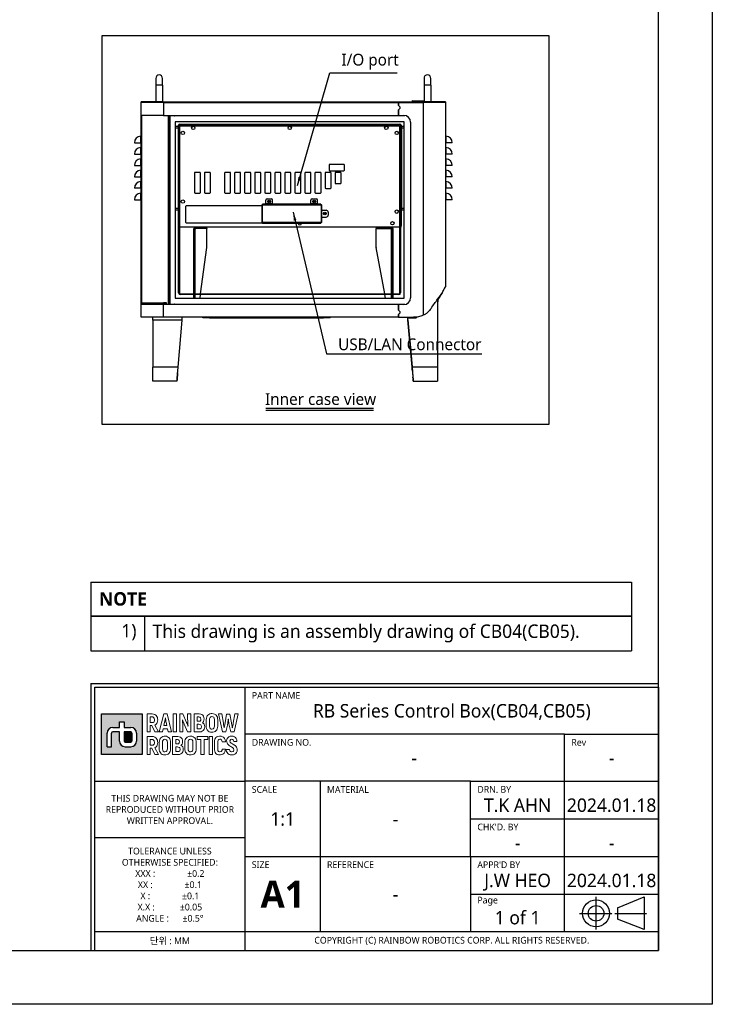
# Model space of a CAD drawing. Header units: millimetres. Extents: x 0 to 3364, y 0 to 2376.
# Tile 52 of 58: x 2331 to 3364, y 0 to 1468. Entities that reach past the tile are written whole.
import ezdxf
from ezdxf.enums import TextEntityAlignment as Align

# ---------------------------------------------------------------- set-up
doc = ezdxf.new("R2010")
doc.units = ezdxf.units.MM
doc.header["$LTSCALE"] = 0.2
doc.linetypes.add('CENTER2', pattern=[1.125, 0.75, -0.125, 0.125, -0.125])
for name, color, linetype in [('02_Center Line', 1, 'CENTER2'), ('05_Section Line', 3, 'Continuous'), ('09_Table Line', 2, 'Continuous'), ('10_Drawing Template', 2, 'Continuous'), ('12_Before Rev.Num.', 5, 'Continuous')]:
    doc.layers.add(name, color=color, linetype=linetype)
doc.layers.add('14_Mark', color=7, linetype='Continuous', true_color=0xe03c31)
doc.styles.add('Rainbow-2.5 Style', font='malgunsl.ttf')
doc.styles.add('Rainbow-4.0 Style', font='malgunsl.ttf')
doc.styles.add('Rainbow-5.0 Style', font='malgunsl.ttf')
doc.dimstyles.new('Rainbow-4.0 Style', dxfattribs={"dimtxt": 3.5, "dimasz": 2.5, "dimexe": 1, "dimexo": 1, "dimgap": 1, "dimtad": 1, "dimdsep": 46, "dimtxsty": 'Rainbow-4.0 Style', "dimcen": 0, "dimclrd": 251, "dimclre": 251, "dimclrt": 7, "dimazin": 3, "dimtp": 0.1, "dimtm": 0.1, "dimtfac": 0.61, "dimtmove": 0, "dimatfit": 3, "dimfxl": 1, "dimlwd": -1, "dimlwe": -1, "dimarcsym": 1})

# ---------------------------------------------------------------- blocks, each defined once
blk = doc.blocks.new('A$Cb2a85049')
for p, q in [((32, 451.2), (32, 441.2)), ((42, 441.2), (32, 441.2)), ((32, 441.2), (32, 416.2)), ((42, 441.2), (42, 451.2)), ((42, 441.2), (42, 416.2)), ((432, 451.2), (432, 441.2)), ((442, 441.2), (432, 441.2)), ((432, 441.2), (432, 416.7)), ((442, 441.2), (442, 451.2)), ((442, 441.2), (442, 416.2)), ((43, 416.2), (10, 416.2)), ((10, 415), (10, 416.2)), ((10, 396), (10, 415)), ((43, 415), (10, 415)), ((43, 416.2), (43, 415)), ((43, 416.2), (431, 416.2)), ((43, 415), (431, 415)), ((43.4, 415), (43.4, 396)), ((43.4, 415), (393.9, 415)), ((393.9, 410.9), (393.9, 415)), ((394, 415), (394, 410.9)), ((394, 415), (430.6, 415)), ((415.5, 417.7), (414, 416.7)), ((432, 416.7), (414, 416.7)), ((414, 416.2), (414, 416.7)), ((415.5, 417.7), (430.5, 417.7)), ((430.5, 417.7), (432, 416.7)), ((430.6, 415), (430.6, 98)), ((431, 416.2), (431, 415)), ((464, 416.2), (431, 416.2)), ((464, 415), (431, 415)), ((432, 416.2), (432, 416.7)), ((464, 416.2), (464, 415)), ((464, 415), (464, 140.8)), ((393.9, 396), (393.9, 404.1)), ((394, 398.1), (393.9, 398.1)), ((393.9, 396.4), (394, 396.4)), ((394, 404.1), (394, 396)), ((396.2, 408.2), (394.2, 410.2)), ((394.2, 404.8), (396.2, 406.8)), ((394.3, 410.2), (396.3, 408.2)), ((396.3, 406.8), (394.3, 404.8)), ((394.4, 405), (394.5, 405)), ((396.6, 407.6), (396.5, 407.6)), ((10, 114), (10, 396)), ((43.4, 396), (10, 396)), ((11.2, 116.7), (11.2, 396)), ((11.2, 116.7), (11.2, 396)), ((43.4, 396), (393.9, 396)), ((50.2, 396), (50.2, 114)), ((51.2, 396), (51.2, 114)), ((53.4, 114), (53.4, 396)), ((60, 396), (60, 395.3)), ((60, 395.3), (60.6, 395.3)), ((60.6, 396), (60.6, 395.9)), ((60.6, 395.9), (403.4, 395.9)), ((60.6, 395.3), (60.6, 395.9)), ((61, 386.6), (61, 123.4)), ((402.6, 386.6), (61, 386.6)), ((65.8, 381.8), (65.8, 381.3)), ((65.8, 381.8), (66.1, 381.8)), ((67.8, 382.8), (395.8, 382.8)), ((394, 396), (402, 396)), ((397.8, 381.8), (397.5, 381.8)), ((397.8, 381.3), (397.8, 381.8)), ((402.6, 123.4), (402.6, 386.6)), ((412, 386), (412, 124)), ((65.8, 379.3), (61, 379.3)), ((61, 377.3), (65.8, 377.3)), ((65.8, 380.8), (65.8, 381.3)), ((65.8, 381.3), (65.9, 381.3)), ((65.8, 231.3), (65.8, 380.8)), ((66, 131.4), (66, 378.6)), ((67.2, 378.6), (67.2, 131.4)), ((68.4, 381), (395, 381)), ((395, 379.8), (68.4, 379.8)), ((395, 381), (395, 379.8)), ((395.8, 381), (397, 381)), ((395.8, 131.4), (395.8, 381)), ((397, 381), (397, 131.4)), ((397.7, 381.3), (397.8, 381.3)), ((397.8, 381.3), (397.8, 380.8)), ((397.8, 380.8), (397.8, 231.3)), ((398.8, 377.3), (398.8, 379.3)), ((402.6, 379.3), (398.8, 379.3)), ((398.8, 257.3), (398.8, 377.3)), ((398.8, 377.3), (402.6, 377.3)), ((0, 355.3), (9.1, 355.3)), ((9.1, 365.3), (9.1, 355.3)), ((10, 355.3), (9.1, 355.3)), ((464, 355.3), (464.9, 355.3)), ((464.9, 355.3), (464.9, 365.3)), ((474, 355.3), (464.9, 355.3)), ((0, 338.3), (9.1, 338.3)), ((9.1, 348.3), (9.1, 338.3)), ((10, 338.3), (9.1, 338.3)), ((464, 338.3), (464.9, 338.3)), ((464.9, 338.3), (464.9, 348.3)), ((474, 338.3), (464.9, 338.3)), ((9.1, 331.3), (9.1, 321.3)), ((312.3, 323), (291.3, 323)), ((464.9, 321.3), (464.9, 331.3)), ((0, 321.3), (9.1, 321.3)), ((10, 321.3), (9.1, 321.3)), ((9.1, 314.3), (9.1, 304.3)), ((89.5, 310), (89.5, 281.2)), ((97.5, 311), (90.5, 311)), ((98.5, 281.2), (98.5, 310)), ((104.5, 310), (104.5, 281.2)), ((112.5, 311), (105.5, 311)), ((113.5, 281.2), (113.5, 310)), ((134.5, 310), (134.5, 281.2)), ((142.5, 311), (135.5, 311)), ((143.5, 281.2), (143.5, 310)), ((149.5, 310), (149.5, 281.2)), ((157.5, 311), (150.5, 311)), ((158.5, 281.2), (158.5, 310)), ((164.5, 310), (164.5, 281.2)), ((172.5, 311), (165.5, 311)), ((173.5, 281.2), (173.5, 310)), ((179.5, 310), (179.5, 281.2)), ((187.5, 311), (180.5, 311)), ((188.5, 281.2), (188.5, 310)), ((194.5, 310), (194.5, 281.2)), ((202.5, 311), (195.5, 311)), ((203.5, 281.2), (203.5, 310)), ((209.5, 310), (209.5, 281.2)), ((217.5, 311), (210.5, 311)), ((218.5, 281.2), (218.5, 310)), ((224.4, 310), (224.4, 281.2)), ((232.4, 311), (225.4, 311)), ((233.4, 281.2), (233.4, 310)), ((239.4, 310), (239.4, 281.2)), ((247.4, 311), (240.4, 311)), ((248.4, 281.2), (248.4, 310)), ((254.4, 310), (254.4, 281.2)), ((262.4, 311), (255.4, 311)), ((263.4, 281.2), (263.4, 310)), ((269.4, 310), (269.4, 281.2)), ((277.4, 311), (270.4, 311)), ((278.4, 281.2), (278.4, 310)), ((284.5, 310), (284.5, 288.2)), ((292.5, 311), (285.5, 311)), ((290.3, 322), (290.3, 314.5)), ((291.3, 313.5), (312.3, 313.5)), ((293.5, 288.2), (293.5, 310)), ((299.4, 310), (299.4, 295.3)), ((307.4, 311), (300.4, 311)), ((308.4, 295.3), (308.4, 310)), ((313.3, 314.5), (313.3, 322)), ((464, 321.3), (464.9, 321.3)), ((474, 321.3), (464.9, 321.3)), ((464.9, 304.3), (464.9, 314.3)), ((0, 304.3), (9.1, 304.3)), ((10, 304.3), (9.1, 304.3)), ((9.1, 297.3), (9.1, 287.3)), ((300.4, 294.3), (307.4, 294.3)), ((464, 304.3), (464.9, 304.3)), ((474, 304.3), (464.9, 304.3)), ((464.9, 287.3), (464.9, 297.3)), ((9.1, 287.3), (0, 287.3)), ((10, 287.3), (9.1, 287.3)), ((9.1, 280.3), (9.1, 270.3)), ((90.5, 280.2), (97.5, 280.2)), ((105.5, 280.2), (112.5, 280.2)), ((135.5, 280.2), (142.5, 280.2)), ((150.5, 280.2), (157.5, 280.2)), ((165.5, 280.2), (172.5, 280.2)), ((180.5, 280.2), (187.5, 280.2)), ((195.5, 280.2), (202.5, 280.2)), ((210.5, 280.2), (217.5, 280.2)), ((225.4, 280.2), (232.4, 280.2)), ((240.4, 280.2), (247.4, 280.2)), ((255.4, 280.2), (262.4, 280.2)), ((270.4, 280.2), (277.4, 280.2)), ((285.5, 287.2), (292.5, 287.2)), ((464, 287.3), (464.9, 287.3)), ((474, 287.3), (464.9, 287.3)), ((464.9, 270.3), (464.9, 280.3)), ((0, 270.3), (9.1, 270.3)), ((10, 270.3), (9.1, 270.3)), ((196.1, 264.4), (196.1, 269.6)), ((206.1, 264.4), (196.1, 264.4)), ((196.1, 264.4), (196.1, 263.9)), ((198.1, 271.6), (204.1, 271.6)), ((206.1, 264.4), (206.1, 269.6)), ((206.1, 263.9), (206.1, 264.4)), ((263.2, 264.4), (263.2, 269.6)), ((273.2, 264.4), (263.2, 264.4)), ((263.2, 264.4), (263.2, 263.9)), ((265.2, 271.6), (271.2, 271.6)), ((273.2, 264.4), (273.2, 269.6)), ((273.2, 263.9), (273.2, 264.4)), ((464, 270.3), (464.9, 270.3)), ((474, 270.3), (464.9, 270.3)), ((65.8, 257.3), (61, 257.3)), ((61, 255.3), (65.8, 255.3)), ((76.3, 260.2), (76.3, 236.8)), ((189.9, 261.2), (77.3, 261.2)), ((189.9, 262.7), (189.9, 236.5)), ((189.9, 262.7), (190.9, 262.7)), ((190.9, 236.5), (190.9, 262.7)), ((191.1, 262.7), (190.9, 262.7)), ((278.2, 263.9), (191.1, 263.9)), ((191.1, 262.9), (191.1, 263.9)), ((191.1, 262.9), (278.2, 262.9)), ((191.1, 262.9), (191.1, 262.7)), ((278.2, 263.9), (278.2, 262.9)), ((278.2, 262.7), (278.2, 262.9)), ((278.4, 262.7), (278.2, 262.7)), ((278.4, 262.7), (279.4, 262.7)), ((278.4, 262.7), (278.4, 236.5)), ((279.4, 236.5), (279.4, 262.7)), ((279.4, 254.7), (286.1, 254.7)), ((289.1, 251.7), (289.1, 247.5)), ((398.8, 255.3), (398.8, 257.3)), ((402.6, 257.3), (398.8, 257.3)), ((398.8, 255.3), (402.6, 255.3)), ((77.3, 235.8), (191.1, 235.8)), ((190.9, 236.5), (189.9, 236.5)), ((190.9, 236.5), (191.1, 236.5)), ((191.1, 236.5), (191.1, 236.3)), ((191.1, 235.3), (191.1, 236.3)), ((278.2, 236.3), (191.1, 236.3)), ((191.1, 235.3), (278.2, 235.3)), ((278.2, 236.3), (278.2, 236.5)), ((278.2, 236.5), (278.4, 236.5)), ((278.2, 236.3), (278.2, 235.3)), ((279.4, 236.5), (278.4, 236.5)), ((279.4, 244.5), (286.1, 244.5)), ((65.8, 231.3), (65.8, 229.3)), ((65.8, 229.3), (66, 229.3)), ((395.8, 229.3), (67.8, 229.3)), ((88.3, 226.3), (88.3, 130.2)), ((89.8, 227.3), (89.8, 130.2)), ((89.8, 226.3), (90.3, 226.3)), ((90.3, 227.8), (98.8, 227.8)), ((90.3, 226.3), (90.8, 226.3)), ((90.3, 226.3), (90.3, 130.2)), ((91.3, 227.8), (91.3, 226.8)), ((91.3, 226.8), (91.3, 227.3)), ((108.3, 227.3), (91.3, 227.3)), ((91.3, 226.8), (91.3, 226.8)), ((98.8, 229.3), (98.8, 227.8)), ((98.8, 227.8), (100.8, 227.8)), ((100.8, 227.8), (100.8, 229.3)), ((100.8, 227.8), (100.9, 227.8)), ((100.9, 229.3), (100.9, 227.8)), ((102.3, 227.8), (100.9, 227.8)), ((102.3, 229.3), (102.3, 227.8)), ((102.3, 227.8), (106.3, 227.8)), ((106.3, 227.8), (106.3, 229.3)), ((106.3, 227.8), (108.3, 227.8)), ((108.3, 227.8), (108.3, 229.3)), ((108.3, 227.8), (108.3, 227.3)), ((108.3, 199.3), (108.3, 227.3)), ((360.7, 229.3), (360.7, 227.8)), ((362.7, 227.8), (360.7, 227.8)), ((360.7, 227.8), (360.7, 227.3)), ((360.7, 227.3), (382.7, 227.3)), ((360.7, 199.5), (360.7, 227.3)), ((362.7, 229.3), (362.7, 227.8)), ((370.9, 227.8), (362.7, 227.8)), ((370.9, 227.8), (370.9, 229.3)), ((372.3, 227.8), (370.9, 227.8)), ((372.3, 227.8), (372.3, 229.3)), ((373.2, 227.8), (372.3, 227.8)), ((373.2, 229.3), (373.2, 227.8)), ((375.2, 227.8), (373.2, 227.8)), ((375.2, 227.8), (375.2, 229.3)), ((383.7, 227.8), (375.2, 227.8)), ((382.7, 227.3), (382.7, 227.8)), ((382.7, 226.8), (382.7, 227.3)), ((383.7, 226.3), (383.2, 226.3)), ((383.7, 226.3), (384.2, 226.3)), ((383.7, 130.2), (383.7, 226.3)), ((384.2, 130.2), (384.2, 227.3)), ((385.7, 227.3), (385.7, 130.2)), ((397.8, 229.3), (397, 229.3)), ((397.8, 229.3), (397.8, 231.3)), ((98.9, 130.2), (108.3, 199.3)), ((373.6, 130.2), (360.7, 199.1)), ((61, 123.4), (402.6, 123.4)), ((68.4, 130.2), (394.6, 130.2)), ((394.6, 129), (68.4, 129)), ((88.3, 129), (88.3, 123.4)), ((89.8, 129), (89.8, 123.4)), ((90.3, 129), (90.3, 123.4)), ((98, 123.4), (98.7, 129)), ((374.8, 123.4), (373.8, 129)), ((383.7, 123.4), (383.7, 129)), ((384.2, 123.4), (384.2, 129)), ((385.7, 129), (385.7, 123.4)), ((452, 121.5), (452, 20.8)), ((453.1, 118.8), (452, 118.8)), ((452, 118.3), (452.6, 118.3)), ((452.6, 118.3), (452.6, 118.3)), ((453.1, 118.8), (453.1, 122.9)), ((43.4, 114), (10, 114)), ((10, 95), (10, 114)), ((11.2, 116.7), (43.4, 116.7)), ((11.2, 115.5), (11.2, 116.7)), ((11.2, 114), (11.2, 115.5)), ((11.2, 114), (11.2, 115.5)), ((11.2, 115.5), (43.4, 115.5)), ((48, 116.7), (43.4, 116.7)), ((43.4, 115.5), (43.4, 116.7)), ((48, 115.5), (43.4, 115.5)), ((393.9, 114), (43.4, 114)), ((43.4, 95), (43.4, 114)), ((48, 115.5), (48, 116.7)), ((60.6, 114.7), (60, 114.7)), ((60, 114.7), (60, 114)), ((60.6, 114.1), (60.6, 114.7)), ((403.4, 114.1), (60.6, 114.1)), ((60.6, 114), (60.6, 114.1)), ((393.9, 105.9), (393.9, 114)), ((394, 113.6), (393.9, 113.6)), ((393.9, 111.9), (394, 111.9)), ((402, 114), (394, 114)), ((394, 114), (394, 105.9)), ((396.2, 103.2), (394.2, 105.2)), ((394.3, 105.2), (396.3, 103.2)), ((43.4, 95), (10, 95)), ((27.5, 90.8), (27.5, 95)), ((71.5, 90.8), (27.5, 90.8)), ((27.5, 90.8), (27.5, 20.8)), ((393.9, 95), (43.4, 95)), ((65.3, 20.8), (71.5, 90.8)), ((71.5, 90.8), (71.5, 95)), ((102, 94), (102, 95)), ((112, 94), (102, 94)), ((112, 94), (112, 95)), ((112, 94), (282, 94)), ((282, 94), (282, 95)), ((292, 94), (282, 94)), ((292, 94), (292, 95)), ((393.9, 95), (393.9, 99.1)), ((393.9, 98.5), (394, 98.5)), ((393.9, 97), (394, 97)), ((393.9, 95), (394, 95)), ((394, 99.1), (394, 95)), ((394, 95), (416.5, 95)), ((394.2, 99.8), (396.2, 101.8)), ((396.3, 101.8), (394.3, 99.8)), ((396.6, 102.4), (396.5, 102.4)), ((408, 94.4), (408, 94.5)), ((408, 94.5), (420, 94.5)), ((408, 91.5), (408, 94.4)), ((408, 94.4), (420, 94.4)), ((414.2, 20.8), (408, 91.5)), ((408, 91.5), (414.2, 20.8)), ((416.5, 95), (417.6, 95)), ((417.8, 95), (417.6, 95)), ((417.6, 95), (417.6, 95)), ((420, 94.5), (420, 94.4)), ((410.7, 60.6), (414.2, 21)), ((65.3, 20.8), (27.5, 20.8)), ((27.5, 0), (27.5, 20.8)), ((414.2, 20.8), (414.2, 21)), ((414.2, 21), (414.2, 21)), ((452, 20.8), (414.2, 20.8)), ((452, 20.8), (452, 0)), ((63.5, 0), (27.5, 0)), ((416, 0), (452, 0))]:
    blk.add_line(p, q)
for centre, radius in [((72.3, 369.8), 2.5), ((87.8, 377.3), 2.5), ((231.8, 377.3), 2.5), ((375.8, 377.3), 2.5), ((391.3, 369.8), 2.5), ((72.3, 267.5), 2.5), ((201.1, 267.6), 2), ((201.1, 267.6), 1.25), ((268.2, 267.6), 2), ((268.2, 267.6), 1.25), ((284.1, 249.6), 2), ((284.1, 249.6), 1.25), ((391.3, 252.5), 2.5), ((384.8, 235.3), 2.5)]:
    blk.add_circle(centre, radius)
for centre, radius, start, end in [((37, 451.2), 5, 0, 180), ((437, 451.2), 5, 0, 180), ((394.9, 410.9), 1, 180, 225), ((394.9, 404.1), 1, 135, 180), ((395, 410.9), 1, 180, 225), ((395, 404.1), 1, 135, 180), ((395.5, 407.5), 1, 315, 45), ((395.6, 407.5), 1, 315, 45), ((67.8, 380.8), 2, 90, 180), ((395.8, 380.8), 2, 0, 90), ((402, 386), 10, 0, 90), ((68.4, 378.6), 2.4, 90, 180), ((68.4, 378.6), 1.2, 90, 180), ((10, 355.3), 10, 95.2159, 180), ((9, 366.3), 1, 275.2159, 0), ((465, 366.3), 1, 180, 264.7841), ((464, 355.3), 10, 0, 84.7841), ((10, 338.3), 10, 95.2159, 180), ((9, 349.3), 1, 275.2159, 0), ((465, 349.3), 1, 180, 264.7841), ((464, 338.3), 10, 0, 84.7841), ((10, 321.3), 10, 95.2159, 180), ((9, 332.3), 1, 275.2159, 0), ((291.3, 322), 1, 90, 180), ((312.3, 322), 1, 0, 90), ((465, 332.3), 1, 180, 264.7841), ((464, 321.3), 10, 0, 84.7841), ((10, 304.3), 10, 95.2159, 180), ((9, 315.3), 1, 275.2159, 0), ((90.5, 310), 1, 90, 180), ((97.5, 310), 1, 0, 90), ((105.5, 310), 1, 90, 180), ((112.5, 310), 1, 0, 90), ((135.5, 310), 1, 90, 180), ((142.5, 310), 1, 0, 90), ((150.5, 310), 1, 90, 180), ((157.5, 310), 1, 0, 90), ((165.5, 310), 1, 90, 180), ((172.5, 310), 1, 0, 90), ((180.5, 310), 1, 90, 180), ((187.5, 310), 1, 0, 90), ((195.5, 310), 1, 90, 180), ((202.5, 310), 1, 0, 90), ((210.5, 310), 1, 90, 180), ((217.5, 310), 1, 0, 90), ((225.4, 310), 1, 90, 180), ((232.4, 310), 1, 0, 90), ((240.4, 310), 1, 90, 180), ((247.4, 310), 1, 0, 90), ((255.4, 310), 1, 90, 180), ((262.4, 310), 1, 0, 90), ((270.4, 310), 1, 90, 180), ((277.4, 310), 1, 0, 90), ((285.5, 310), 1, 90, 180), ((291.3, 314.5), 1, 180, 270), ((292.5, 310), 1, 0, 90), ((300.4, 310), 1, 90, 180), ((307.4, 310), 1, 0, 90), ((312.3, 314.5), 1, 270, 0), ((465, 315.3), 1, 180, 264.7841), ((464, 304.3), 10, 0, 84.7841), ((10, 287.3), 10, 95.2159, 180), ((9, 298.3), 1, 275.2159, 0), ((300.4, 295.3), 1, 180, 270), ((307.4, 295.3), 1, 270, 0), ((465, 298.3), 1, 180, 264.7841), ((464, 287.3), 10, 0, 84.7841), ((10, 270.3), 10, 95.2159, 180), ((9, 281.3), 1, 275.2159, 0), ((90.5, 281.2), 1, 180, 270), ((97.5, 281.2), 1, 270, 0), ((105.5, 281.2), 1, 180, 270), ((112.5, 281.2), 1, 270, 0), ((135.5, 281.2), 1, 180, 270), ((142.5, 281.2), 1, 270, 0), ((150.5, 281.2), 1, 180, 270), ((157.5, 281.2), 1, 270, 0), ((165.5, 281.2), 1, 180, 270), ((172.5, 281.2), 1, 270, 0), ((180.5, 281.2), 1, 180, 270), ((187.5, 281.2), 1, 270, 0), ((195.5, 281.2), 1, 180, 270), ((202.5, 281.2), 1, 270, 0), ((210.5, 281.2), 1, 180, 270), ((217.5, 281.2), 1, 270, 0), ((225.4, 281.2), 1, 180, 270), ((232.4, 281.2), 1, 270, 0), ((240.4, 281.2), 1, 180, 270), ((247.4, 281.2), 1, 270, 0), ((255.4, 281.2), 1, 180, 270), ((262.4, 281.2), 1, 270, 0), ((270.4, 281.2), 1, 180, 270), ((277.4, 281.2), 1, 270, 0), ((285.5, 288.2), 1, 180, 270), ((292.5, 288.2), 1, 270, 0), ((465, 281.3), 1, 180, 264.7841), ((464, 270.3), 10, 0, 84.7841), ((198.1, 269.6), 2, 90, 180), ((204.1, 269.6), 2, 0, 90), ((265.2, 269.6), 2, 90, 180), ((271.2, 269.6), 2, 0, 90), ((77.3, 260.2), 1, 90, 180), ((286.1, 251.7), 3, 0, 90), ((77.3, 236.8), 1, 180, 270), ((246.8, 235.3), 2.5, 180, 0), ((286.1, 247.5), 3, 270, 0), ((67.8, 231.3), 2, 180, 205.8419), ((67.8, 231.3), 2, 252.5424, 270), ((91.3, 226.3), 3, 90, 180), ((90.3, 227.3), 0.5, 90, 180), ((90.8, 226.8), 0.5, 270, 0), ((382.2, 227.3), 0.5, 0, 90), ((383.2, 226.8), 0.5, 180, 270), ((383.7, 227.3), 2, 0, 90), ((383.7, 227.3), 0.5, 0, 90), ((395.8, 231.3), 2, 306.8699, 0), ((362.7, 199.5), 2, 180, 190.5534), ((68.4, 131.4), 2.4, 180, 270), ((68.4, 131.4), 1.2, 180, 270), ((394.6, 131.4), 1.2, 270, 0), ((394.6, 131.4), 2.4, 270, 0), ((402, 124), 10, 270, 0), ((452.6, 118.8), 0.5, 270.0012, 359.7), ((394.9, 105.9), 1, 180, 225), ((395, 105.9), 1, 180, 225), ((395.5, 102.5), 1, 315, 45), ((395.6, 102.5), 1, 315, 45), ((394.9, 99.1), 1, 135, 180), ((395, 99.1), 1, 135, 180), ((417.6, 97.1), 2.1, 270, 279.3332), ((420, 96.5), 2, 270, 325.6717), ((420, 96.4), 2, 270, 329.5889)]:
    blk.add_arc(centre, radius, start, end)
for centre, major_axis, ratio, start_param, end_param in [((90.8, 226.8), (0.489, 0.104), 0.999859, 4.503381, 6.074237), ((420, 96.5), (-2, 0), 0.99863, 1.971192, 2.171286)]:
    blk.add_ellipse(centre, major_axis=major_axis, ratio=ratio, start_param=start_param, end_param=end_param)
for points, knots in [([(91.3, 227.3), (91.3, 227.4), (91.3, 227.4), (91.3, 227.6), (91.3, 227.6), (91.3, 227.7), (91.3, 227.7), (91.3, 227.8), (91.4, 227.8), (91.4, 227.8)], [-0.30910381, -0.30910381, -0.30910381, -0.30910381, -0.29025758, -0.29025758, -0.27141136, -0.27141136, -0.25227196, -0.25227196, -0.23313257, -0.23313257, -0.23313257, -0.23313257]), ([(442.5, 108.2), (445.8, 113.4), (449.2, 117.8), (455.4, 126), (458.2, 129.6), (460.2, 133.4)], [-3.486634, -3.486634, -3.486634, -3.486634, -1.739483, -1.739483, 0, 0, 0, 0]), ([(459.7, 132.5), (458.8, 130.9), (457.8, 129.1), (456, 126.1), (455.2, 124.8), (454, 122.9), (453.6, 122.2), (453.1, 121.5)], [-3.955167, -3.955167, -3.955167, -3.955167, -3.052127, -3.052127, -2.398285, -2.398285, -2.109908, -2.109908, -2.109908, -2.109908]), ([(460.2, 133.4), (460.7, 134.4), (461.2, 135.3), (462.1, 136.9), (462.4, 137.6), (463.2, 139.1), (463.5, 139.7), (463.9, 140.6), (464, 140.8), (464, 140.8)], [-1.533153, -1.533153, -1.533153, -1.533153, -1.197532, -1.197532, -0.907065, -0.907065, -0.479699, -0.479699, -0.000001, -0.000001, -0.000001, -0.000001]), ([(442.5, 108.2), (441.1, 106), (439.4, 104), (436.3, 101.3), (435.2, 100.5), (432.9, 99.1), (431.8, 98.5), (430.6, 98)], [-1.616486, -1.616486, -1.616486, -1.616486, -0.807369, -0.807369, -0.392613, -0.392613, -0.000107, -0.000107, -0.000107, -0.000107]), ([(430.6, 98), (428.4, 97), (426.1, 96.2), (421.4, 95.2), (419, 95), (416.5, 95)], [-1.444624, -1.444624, -1.444624, -1.444624, -0.72293, -0.72293, 0, 0, 0, 0]), ([(63.5, 0), (63.5, 0), (63.5, 0.1), (63.6, 0.4), (63.6, 0.7), (63.6, 1.3), (63.7, 1.5), (63.7, 2.2), (63.7, 2.7), (63.8, 3.8), (63.9, 4.6), (64, 5.6), (64, 5.8), (64.1, 6.4), (64.1, 6.8), (64.2, 7.5), (64.2, 7.8), (64.3, 9), (64.4, 9.7), (64.5, 10.9), (64.5, 11.2), (64.6, 12.2), (64.6, 12.9), (64.8, 14.6), (64.9, 15.8), (65.1, 17.6), (65.1, 18.2), (65.2, 19.5), (65.3, 20.2), (65.3, 20.8)], [-3.346799, -3.346799, -3.346799, -3.346799, -3.000995, -3.000995, -2.662509, -2.662509, -2.440947, -2.440947, -2.150501, -2.150501, -1.771992, -1.771992, -1.6734, -1.6734, -1.523501, -1.523501, -1.378484, -1.378484, -1.093403, -1.093403, -0.97632, -0.97632, -0.757883, -0.757883, -0.398123, -0.398123, -0.203881, -0.203881, -0.000001, -0.000001, -0.000001, -0.000001]), ([(414.2, 20.8), (414.2, 20.4), (414.3, 20), (414.3, 19.5), (414.3, 19.1), (414.4, 18.6), (414.4, 18.2), (414.4, 18.1), (414.4, 18), (414.4, 17.9), (414.5, 17.4), (414.5, 17), (414.6, 16.6), (414.6, 16.1), (414.6, 15.7), (414.7, 15.3), (414.7, 15.2), (414.7, 15.1), (414.7, 15)], [0, 0, 0, 0, 0.226068, 0.226068, 0.226068, 0.452138, 0.452138, 0.452138, 0.5, 0.5, 0.5, 0.726069, 0.726069, 0.726069, 0.952138, 0.952138, 0.952138, 1, 1, 1, 1]), ([(414.7, 14.8), (414.7, 15.1), (414.6, 15.4), (414.6, 16.3), (414.5, 16.8), (414.4, 17.7), (414.4, 18.1), (414.4, 18.7), (414.3, 18.9), (414.3, 19.4), (414.3, 19.7), (414.2, 20.3), (414.2, 20.6), (414.2, 20.8)], [0.000773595, 0.000773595, 0.000773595, 0.000773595, 0.001752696, 0.001752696, 0.003488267, 0.003488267, 0.004522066, 0.004522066, 0.0052324, 0.0052324, 0.006171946, 0.006171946, 0.006976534, 0.006976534, 0.006976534, 0.006976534]), ([(414.7, 15), (414.7, 14.6), (414.7, 14.2), (414.8, 13.7), (414.8, 13.3), (414.8, 12.9), (414.9, 12.5), (414.9, 12.4), (414.9, 12.3), (414.9, 12.2), (414.9, 11.8), (415, 11.4), (415, 11), (415, 10.6), (415.1, 10.3), (415.1, 9.9), (415.1, 9.8), (415.1, 9.7), (415.1, 9.6), (415.1, 9.3), (415.2, 8.9), (415.2, 8.5), (415.2, 8.2), (415.3, 7.8), (415.3, 7.5), (415.3, 7.4), (415.3, 7.3), (415.3, 7.3), (415.4, 6.9), (415.4, 6.6), (415.4, 6.3), (415.5, 6), (415.5, 5.7), (415.5, 5.4), (415.5, 5.3), (415.5, 5.2), (415.5, 5.2)], [0, 0, 0, 0, 0.1122251, 0.1122251, 0.1122251, 0.224451, 0.224451, 0.224451, 0.25, 0.25, 0.25, 0.3621651, 0.3621651, 0.3621651, 0.4743308, 0.4743308, 0.4743308, 0.5, 0.5, 0.5, 0.612165, 0.612165, 0.612165, 0.7243308, 0.7243308, 0.7243308, 0.75, 0.75, 0.75, 0.8622252, 0.8622252, 0.8622252, 0.9744511, 0.9744511, 0.9744511, 1, 1, 1, 1]), ([(64.6, 12.1), (64.5, 11.5), (64.5, 10.9), (64.3, 9.3), (64.3, 8.3), (64.1, 6.8), (64.1, 6.2), (64, 5), (63.9, 4.3), (63.8, 3.1), (63.8, 2.6), (63.7, 1.4), (63.6, 0.9), (63.6, 0.3), (63.5, 0.2), (63.5, 0), (63.5, 0), (63.5, 0)], [-2.438213, -2.438213, -2.438213, -2.438213, -2.234403, -2.234403, -1.864356, -1.864356, -1.622775, -1.622775, -1.306727, -1.306727, -0.967405, -0.967405, -0.473996, -0.473996, -0.234628, -0.234628, -0.000001, -0.000001, -0.000001, -0.000001]), ([(415.6, 4.3), (415.6, 4.7), (415.5, 5.1), (415.5, 5.6), (415.5, 5.7), (415.5, 5.8)], [0.1344731, 0.1344731, 0.1344731, 0.1344731, 0.3355359, 0.3355359, 0.3756119, 0.3756119, 0.3756119, 0.3756119]), ([(416, 0), (416, 0), (416, 0.1), (415.9, 0.4), (415.9, 0.6), (415.9, 1.2), (415.8, 1.6), (415.8, 2.4), (415.7, 2.8), (415.7, 3.2)], [0, 0, 0, 0, 0.317029, 0.317029, 0.629279, 0.629279, 0.946195, 0.946195, 1.204689, 1.204689, 1.204689, 1.204689]), ([(415.7, 2.9), (415.8, 2.5), (415.8, 2), (415.9, 1.3), (415.9, 1), (415.9, 0.5), (416, 0.3), (416, 0.1), (416, 0), (416, 0)], [0, 0, 0, 0, 0.282415, 0.282415, 0.573423, 0.573423, 0.856278, 0.856278, 1.146846, 1.146846, 1.146846, 1.146846])]:
    blk.add_open_spline(points, degree=3, knots=knots)
for points in [[(464, 140.8), (464, 140.8), (463.9, 140.6), (463.8, 140.4)], [(453.4, 123.3), (453.3, 123.1), (453.2, 123), (453.1, 122.9)], [(421.6, 95.3), (420.3, 95.1), (419, 95), (417.7, 95)], [(417.8, 95), (419.1, 95), (420.3, 95.1), (421.5, 95.2)], [(414.2, 21), (414.2, 20.6), (414.2, 20.2), (414.3, 19.9)], [(415.5, 5.2), (415.6, 4.3), (415.7, 3.6), (415.7, 2.9)]]:
    blk.add_open_spline(points, degree=3)
blk = doc.blocks.new('A$C869fea471123')
at = {"layer": '14_Mark'}
h = blk.add_hatch(color=256, dxfattribs=at)
h.dxf.hatch_style = 1
h.paths.add_polyline_path([(628.43, 108.24), (613.24, 108.24), (613.24, 93.05), (628.43, 93.05)])
h.paths.add_polyline_path([(626.32, 101.07), (626.32, 98.1, -0.414214), (624.22, 96), (622.09, 96, -0.414214), (619.99, 98.1), (619.99, 101.49), (617.46, 101.49, 0.414214), (617.04, 101.07), (617.04, 96), (615.35, 96), (615.35, 101.07, -0.414214), (617.45, 103.17), (619.99, 103.17), (619.99, 105.28), (621.68, 105.28), (621.68, 103.17), (624.22, 103.17, -0.414214)], flags=16)
h.paths.add_polyline_path([(624.63, 101.07), (624.63, 98.11, -0.414214), (624.21, 97.69), (622.1, 97.69, -0.414214), (621.68, 98.11), (621.68, 101.49), (624.21, 101.49, -0.414214)], flags=0)
h = blk.add_hatch(color=256, dxfattribs=at)
h.dxf.hatch_style = 1
h.paths.add_polyline_path([(624.63, 101.07, 0.414214), (624.21, 101.49), (621.68, 101.49), (621.68, 98.11, 0.414214), (622.1, 97.69), (624.21, 97.69, 0.414214), (624.63, 98.11)])
at = {"linetype": 'Continuous'}
for p, q in [((805.64, 35.92), (815.53, 40.02)), ((815.53, 40.02), (815.53, 27.85)), ((805.64, 35.92), (805.64, 31.73)), ((815.53, 27.85), (805.64, 31.73))]:
    blk.add_line(p, q, dxfattribs=at)
blk.add_lwpolyline([(0, 594), (841, 594), (841, 0), (0, 0)], close=True)
at = {"lineweight": 0}
for points in [[(632.14, 108.23), (630.29, 108.23), (630.29, 101.49), (631.47, 101.49), (631.47, 103.84), (632.01, 103.84)], [(632.13, 107.11), (632.35, 107.08), (632.71, 106.92), (632.93, 106.57), (633.01, 106.05), (632.98, 105.76), (632.84, 105.32), (632.56, 105.05), (632.13, 104.96), (631.47, 104.96)], [(631.47, 104.96), (631.47, 107.11), (632.13, 107.11)], [(633.93, 107.3), (633.68, 107.66), (633.53, 107.8), (633.14, 108.04), (632.67, 108.18), (632.14, 108.23)], [(633.84, 104.62), (634.05, 105.02), (634.17, 105.5), (634.21, 106.05), (634.2, 106.36), (634.11, 106.86), (633.93, 107.3)], [(637.73, 108.23), (636.45, 108.23), (634.8, 101.49), (636.03, 101.49), (636.3, 102.71), (637.87, 102.71)], [(636.54, 103.84), (636.81, 105.09), (636.84, 105.21), (636.91, 105.65), (636.99, 106.16), (637.07, 106.75), (637.1, 106.75)], [(637.1, 106.75), (637.14, 106.5), (637.23, 105.88), (637.31, 105.41), (637.37, 105.09), (637.64, 103.84), (636.54, 103.84)], [(637.87, 102.71), (638.15, 101.49), (639.38, 101.49), (637.73, 108.23)], [(643.59, 108.23), (642.41, 108.23), (642.41, 101.49), (643.57, 101.49), (643.57, 103.53), (643.57, 104.03), (643.55, 104.54), (643.52, 105.04), (643.49, 105.55), (643.43, 106.03), (643.46, 106.06)], [(645.53, 103.68), (645.48, 103.81), (645.28, 104.34), (645.16, 104.65), (644.99, 105.06), (643.59, 108.23)], [(645.39, 101.49), (646.56, 101.49), (646.56, 108.23)], [(646.56, 108.23), (645.39, 108.23), (645.39, 106.18), (645.4, 105.74), (645.42, 105.25), (645.45, 104.75), (645.5, 104.23), (645.56, 103.71), (645.53, 103.68)], [(649.73, 108.23), (647.76, 108.23), (647.76, 101.49), (649.79, 101.49), (649.89, 101.49), (650.4, 101.57), (650.83, 101.74), (651.22, 102.03), (651.28, 102.1), (651.54, 102.49)], [(649.55, 107.11), (649.93, 107.05), (650.22, 106.78), (650.31, 106.3), (650.25, 105.88), (650.01, 105.57), (649.59, 105.46), (648.94, 105.46)], [(648.94, 105.46), (648.94, 107.11), (649.55, 107.11)], [(651.29, 107.34), (651.02, 107.72), (650.69, 107.99), (650.25, 108.17), (649.73, 108.23)], [(651.28, 105.39), (651.45, 105.83), (651.51, 106.36), (651.51, 106.37), (651.45, 106.89), (651.29, 107.34)], [(654.46, 108.34), (654.17, 108.33), (653.68, 108.23), (653.25, 108.04), (652.9, 107.74), (652.71, 107.5), (652.5, 107.08), (652.37, 106.61), (652.34, 106.06), (652.34, 103.66), (652.35, 103.28), (652.46, 102.78), (652.63, 102.34)], [(652.63, 102.34), (652.9, 101.98), (653.07, 101.81), (653.46, 101.57), (653.93, 101.42), (654.46, 101.38), (654.75, 101.39), (655.24, 101.49), (655.66, 101.68), (656.02, 101.98), (656.21, 102.22), (656.41, 102.63), (656.54, 103.11), (656.58, 103.66), (656.58, 106.06), (656.56, 106.44), (656.46, 106.94), (656.28, 107.37)], [(654.46, 102.52), (654.16, 102.55), (653.83, 102.75), (653.63, 103.12), (653.55, 103.66), (653.55, 106.06), (653.58, 106.44), (653.74, 106.86), (654.03, 107.11), (654.46, 107.2)], [(656.28, 107.37), (656.02, 107.74), (655.84, 107.9), (655.45, 108.15), (654.99, 108.3), (654.46, 108.34)], [(654.46, 107.2), (654.75, 107.17), (655.09, 106.97), (655.29, 106.6), (655.36, 106.06), (655.36, 103.66), (655.33, 103.29), (655.17, 102.86), (654.89, 102.61), (654.46, 102.52)], [(658.09, 108.23), (656.86, 108.23), (658.37, 101.49)], [(658.99, 102.97), (658.95, 103.22), (658.89, 103.66), (658.8, 104.19), (658.69, 104.81), (658.09, 108.23)], [(661.16, 108.13), (659.91, 108.13), (659.32, 104.83), (659.22, 104.24), (659.12, 103.61), (659.05, 103.19), (659.02, 102.97), (658.99, 102.97)], [(662.05, 102.97), (662.03, 103.11), (661.97, 103.48), (661.88, 104.05), (661.76, 104.83), (661.16, 108.13)], [(661.44, 101.49), (662.7, 101.49), (664.21, 108.23)], [(664.21, 108.23), (662.99, 108.23), (662.38, 104.81), (662.3, 104.37), (662.2, 103.81), (662.14, 103.35), (662.09, 102.97), (662.05, 102.97)], [(632.01, 103.84), (633.21, 101.49), (634.52, 101.49), (633.15, 104.05)], [(633.15, 104.05), (633.17, 104.06), (633.54, 104.3), (633.84, 104.62)], [(643.46, 106.06), (643.49, 105.99), (643.6, 105.68), (643.8, 105.15), (644.09, 104.42), (645.39, 101.49)], [(649.6, 104.35), (649.88, 104.32), (650.3, 104.13), (650.43, 103.95), (650.54, 103.46), (650.54, 103.36), (650.41, 102.94), (650.1, 102.69), (649.6, 102.61), (648.94, 102.61)], [(648.94, 102.61), (648.94, 104.35), (649.6, 104.35)], [(651.53, 104.35), (651.3, 104.66), (650.89, 104.95), (651, 105.03), (651.28, 105.39)], [(651.54, 102.49), (651.7, 102.94), (651.76, 103.46), (651.7, 103.89), (651.53, 104.35)], [(658.37, 101.49), (659.63, 101.49), (660.19, 104.08), (660.23, 104.26), (660.33, 104.73), (660.4, 105.21), (660.47, 105.73), (660.53, 106.27), (660.56, 106.27)], [(660.56, 106.27), (660.58, 106.07), (660.63, 105.56), (660.69, 105.06), (660.78, 104.57), (660.88, 104.08), (661.44, 101.49)], [(632.14, 99.79), (630.29, 99.79), (630.29, 93.05), (631.47, 93.05), (631.47, 95.4), (632.01, 95.4)], [(633.93, 98.86), (633.68, 99.22), (633.53, 99.36), (633.14, 99.6), (632.67, 99.74), (632.14, 99.79)], [(636.92, 99.91), (636.64, 99.89), (636.14, 99.79), (635.72, 99.6), (635.36, 99.3), (635.17, 99.06), (634.96, 98.65), (634.84, 98.17), (634.8, 97.62), (634.8, 95.21), (634.82, 94.83), (634.91, 94.34), (635.1, 93.9)], [(638.74, 98.93), (638.48, 99.3), (638.3, 99.46), (637.91, 99.71), (637.45, 99.86), (636.92, 99.91)], [(641.74, 99.79), (639.77, 99.79), (639.77, 93.05), (641.9, 93.05), (642.4, 93.12), (642.85, 93.3), (643.22, 93.59), (643.29, 93.66), (643.55, 94.04)], [(643.3, 98.9), (643.03, 99.28), (642.69, 99.55), (642.26, 99.73), (641.74, 99.79)], [(646.47, 99.91), (646.18, 99.89), (645.69, 99.79), (645.26, 99.6), (644.91, 99.3), (644.72, 99.06), (644.51, 98.65), (644.39, 98.17), (644.34, 97.62), (644.34, 95.21), (644.36, 94.83), (644.46, 94.34), (644.64, 93.9)], [(648.29, 98.93), (648.02, 99.3), (647.85, 99.46), (647.46, 99.71), (647, 99.86), (646.47, 99.91)], [(657.39, 99.92), (657.21, 99.92), (656.7, 99.83), (656.26, 99.65), (655.91, 99.37), (655.76, 99.19), (655.54, 98.79)], [(657.38, 98.78), (657.63, 98.76), (658.04, 98.54), (658.18, 98.32), (658.29, 97.79), (659.47, 97.79), (659.45, 98.07), (659.34, 98.58), (659.16, 99.02), (658.89, 99.38), (658.78, 99.49), (658.39, 99.73), (657.93, 99.88), (657.39, 99.92)], [(661.82, 99.92), (661.77, 99.92), (661.25, 99.86), (660.8, 99.7), (660.43, 99.44), (660.16, 99.11), (659.98, 98.68), (659.91, 98.17), (659.95, 97.77), (660.12, 97.31), (660.28, 97.03), (660.62, 96.67), (660.84, 96.49), (661.26, 96.19), (661.51, 96.04), (661.92, 95.78), (662.06, 95.69), (662.42, 95.35), (662.47, 95.27), (662.62, 94.82), (662.62, 94.71), (662.42, 94.28), (662.31, 94.19), (661.82, 94.07)], [(663.51, 99.04), (663.24, 99.41), (663.18, 99.46), (662.8, 99.72), (662.35, 99.87), (661.82, 99.92)], [(632.13, 98.66), (632.35, 98.64), (632.71, 98.47), (632.93, 98.12), (633.01, 97.6), (632.98, 97.31), (632.84, 96.88), (632.56, 96.61), (632.13, 96.53), (631.47, 96.53)], [(631.47, 96.53), (631.47, 98.66), (632.13, 98.66)], [(632.01, 95.4), (633.21, 93.05), (634.52, 93.05), (633.15, 95.61)], [(633.15, 95.61), (633.17, 95.62), (633.54, 95.86), (633.84, 96.18)], [(633.84, 96.18), (634.05, 96.58), (634.17, 97.06), (634.21, 97.62), (634.2, 97.91), (634.11, 98.42), (633.93, 98.86)], [(635.1, 93.9), (635.36, 93.54), (635.54, 93.37), (635.93, 93.13), (636.39, 92.98), (636.92, 92.93), (637.2, 92.94), (637.7, 93.05), (638.13, 93.24), (638.48, 93.54), (638.66, 93.78), (638.88, 94.19), (638.99, 94.67), (639.04, 95.21), (639.04, 97.62), (639.02, 98), (638.92, 98.5), (638.74, 98.93)], [(636.92, 94.08), (636.62, 94.12), (636.29, 94.32), (636.08, 94.68), (636.02, 95.21), (636.02, 97.62), (636.05, 98), (636.2, 98.42), (636.5, 98.68), (636.92, 98.76)], [(636.92, 98.76), (637.21, 98.72), (637.55, 98.53), (637.75, 98.16), (637.82, 97.62), (637.82, 95.21), (637.79, 94.85), (637.63, 94.42), (637.34, 94.16), (636.92, 94.08)], [(641.56, 98.67), (641.93, 98.6), (642.22, 98.34), (642.32, 97.87), (642.26, 97.45), (642.02, 97.12), (641.59, 97.02), (640.95, 97.02)], [(640.95, 97.02), (640.95, 98.67), (641.56, 98.67)], [(641.61, 95.91), (641.9, 95.88), (642.31, 95.69), (642.44, 95.52), (642.55, 95.02), (642.54, 94.91), (642.42, 94.5), (642.11, 94.25), (641.62, 94.17), (640.95, 94.17)], [(640.95, 94.17), (640.95, 95.91), (641.61, 95.91)], [(643.54, 95.91), (643.3, 96.22), (642.9, 96.5), (643, 96.59), (643.29, 96.95)], [(643.29, 96.95), (643.46, 97.39), (643.52, 97.91), (643.52, 97.93), (643.46, 98.45), (643.3, 98.9)], [(643.55, 94.04), (643.71, 94.5), (643.76, 95.02), (643.71, 95.46), (643.54, 95.91)], [(644.64, 93.9), (644.91, 93.54), (645.09, 93.37), (645.48, 93.13), (645.94, 92.98), (646.47, 92.93), (646.75, 92.94), (647.24, 93.05), (647.67, 93.24), (648.02, 93.54), (648.22, 93.78), (648.42, 94.19), (648.55, 94.67), (648.58, 95.21), (648.58, 97.62), (648.57, 98), (648.47, 98.5), (648.29, 98.93)], [(646.47, 94.08), (646.17, 94.12), (645.84, 94.32), (645.63, 94.68), (645.56, 95.21), (645.56, 97.62), (645.59, 98), (645.75, 98.42), (646.04, 98.68), (646.47, 98.76)], [(646.47, 98.76), (646.76, 98.72), (647.1, 98.53), (647.3, 98.16), (647.36, 97.62), (647.36, 95.21), (647.34, 94.85), (647.18, 94.42), (646.89, 94.16), (646.47, 94.08)], [(655.54, 98.79), (655.42, 98.32), (655.37, 97.77), (655.37, 95.07), (655.38, 94.79), (655.47, 94.28), (655.64, 93.84), (655.91, 93.49), (656.02, 93.39), (656.4, 93.14), (656.86, 92.98), (657.39, 92.93), (657.62, 92.94), (658.13, 93.03), (658.56, 93.2), (658.92, 93.48), (659.06, 93.64), (659.29, 94.04)], [(657.39, 94.08), (657.29, 94.08), (656.9, 94.22), (656.67, 94.55), (656.59, 95.07), (656.59, 97.9), (656.71, 98.39), (656.97, 98.68), (657.38, 98.78)], [(663.62, 93.87), (663.8, 94.31), (663.86, 94.81), (663.84, 95.13), (663.71, 95.6), (663.61, 95.8), (663.32, 96.19), (663.17, 96.33), (662.78, 96.64), (662.63, 96.75), (662.2, 97), (662.08, 97.07), (661.66, 97.34), (661.63, 97.36), (661.26, 97.7), (661.11, 98.15), (661.12, 98.18), (661.31, 98.6), (661.35, 98.64), (661.82, 98.78)], [(661.82, 98.78), (662.15, 98.72), (662.44, 98.46), (662.55, 97.98), (663.76, 97.98), (663.75, 98.07), (663.68, 98.6), (663.51, 99.04)], [(659.5, 95.05), (658.31, 95.05), (658.26, 94.71), (658.05, 94.32), (657.88, 94.19), (657.39, 94.08)], [(659.29, 94.04), (659.43, 94.5), (659.5, 95.05)], [(660.98, 94.96), (659.78, 94.96), (659.78, 94.76), (659.87, 94.25), (660.06, 93.81), (660.34, 93.45), (660.43, 93.36), (660.82, 93.11), (661.28, 92.96), (661.82, 92.92), (661.99, 92.92), (662.5, 93), (662.94, 93.17), (663.31, 93.45), (663.33, 93.48), (663.62, 93.87)], [(661.82, 94.07), (661.79, 94.07), (661.35, 94.18), (661.08, 94.47), (660.98, 94.96)]]:
    blk.add_lwpolyline(points, dxfattribs=at)
for points in [[(640.03, 108.23), (641.21, 108.23), (641.21, 101.49), (640.03, 101.49), (640.03, 108.23)], [(652.9, 99.79), (648.98, 99.79), (648.98, 98.66), (650.33, 98.66), (650.33, 93.05), (651.55, 93.05), (651.55, 98.66), (652.9, 98.66)], [(653.46, 99.79), (654.65, 99.79), (654.65, 93.05), (653.46, 93.05), (653.46, 99.79)]]:
    blk.add_lwpolyline(points, close=True, dxfattribs=at)
at = {"linetype": 'Continuous'}
for radius in [5.03, 2.89]:
    blk.add_circle((797.66, 33.9), radius, dxfattribs=at)
at = {"layer": '02_Center Line'}
for p, q in [((797.66, 27.87), (797.66, 40.04)), ((791.52, 33.9), (803.69, 33.9)), ((804.66, 33.9), (816.62, 33.9))]:
    blk.add_line(p, q, dxfattribs=at)
at = {"layer": '05_Section Line', "linetype": 'Continuous'}
for q in [(820.98, 119.54), (609.32, 20.02)]:
    blk.add_line((609.32, 119.54), q, dxfattribs=at)
blk.add_lwpolyline([(820.98, 20.02), (820.98, 574.68), (20.02, 574.68), (20.02, 20.02)], close=True, dxfattribs=at)
at = {"layer": '09_Table Line'}
for p, q in [((610.73, 83.1), (610.73, 118.14)), ((610.73, 118.14), (666.79, 118.14)), ((666.79, 20.02), (666.79, 118.14)), ((666.79, 118.14), (820.98, 118.14)), ((820.98, 118.14), (820.98, 20.02)), ((785.93, 100.62), (666.79, 100.62)), ((785.93, 100.62), (820.98, 100.62)), ((785.93, 83.1), (785.93, 100.62)), ((610.73, 83.1), (666.79, 83.1)), ((610.73, 62.07), (610.73, 83.1)), ((750.89, 83.1), (666.79, 83.1)), ((694.83, 83.1), (694.83, 27.03)), ((750.89, 83.1), (785.93, 83.1)), ((750.89, 69.08), (750.89, 83.1)), ((785.93, 69.08), (785.93, 83.1)), ((785.93, 83.1), (820.98, 83.1)), ((750.89, 69.08), (785.93, 69.08)), ((750.89, 55.07), (750.89, 69.08)), ((785.93, 55.07), (785.93, 69.08)), ((785.93, 69.08), (820.98, 69.08)), ((666.79, 62.07), (610.73, 62.07)), ((610.73, 46.89), (610.73, 62.07)), ((666.79, 55.07), (820.98, 55.07)), ((750.89, 55.07), (750.89, 41.05)), ((785.93, 41.05), (785.93, 55.07)), ((610.73, 20.02), (610.73, 46.89)), ((750.89, 41.05), (750.89, 27.03)), ((750.89, 41.05), (785.93, 41.05)), ((785.93, 27.03), (785.93, 41.05)), ((785.93, 41.05), (820.98, 41.05)), ((666.79, 27.03), (610.73, 27.03)), ((820.98, 27.03), (666.79, 27.03)), ((610.73, 20.02), (666.79, 20.02)), ((666.79, 20.02), (820.98, 20.02))]:
    blk.add_line(p, q, dxfattribs=at)
at = {"layer": '14_Mark'}
for p, q in [((617.45, 103.17), (619.99, 103.17)), ((619.99, 103.17), (619.99, 105.28)), ((619.99, 105.28), (621.68, 105.28)), ((621.68, 105.28), (621.68, 103.17)), ((621.68, 103.17), (624.22, 103.17)), ((615.35, 96), (615.35, 101.07)), ((617.04, 96), (617.04, 101.07)), ((619.99, 101.49), (617.46, 101.49)), ((619.99, 98.1), (619.99, 101.49)), ((624.21, 101.49), (621.68, 101.49)), ((621.68, 101.49), (621.68, 98.11)), ((624.63, 101.07), (624.63, 98.11)), ((626.32, 101.07), (626.32, 98.1)), ((615.35, 96), (617.04, 96)), ((622.09, 96), (624.22, 96)), ((622.1, 97.69), (624.21, 97.69))]:
    blk.add_line(p, q, dxfattribs=at)
blk.add_lwpolyline([(613.24, 108.24), (628.43, 108.24), (628.43, 93.05), (613.24, 93.05)], close=True, dxfattribs=at)
for centre, radius, start, end in [((617.45, 101.07), 2.1, 90, 180), ((624.22, 101.07), 2.1, 0, 90), ((617.46, 101.07), 0.42, 90, 180), ((624.21, 101.07), 0.42, 0, 90), ((622.09, 98.1), 2.1, 180, 270), ((622.1, 98.11), 0.42, 180, 270), ((624.21, 98.11), 0.42, 270, 0), ((624.22, 98.1), 2.1, 270, 0)]:
    blk.add_arc(centre, radius, start, end, dxfattribs=at)
at = {"color": 2, "linetype": 'Continuous', "char_height": 2.503, "width": 56.0667, "attachment_point": 5, "style": 'Rainbow-5.0 Style'}
for s, insert in [('{\\C256;THIS DRAWING MAY NOT BE \\PREPRODUCED WITHOUT PRIOR \\PWRITTEN APPROVAL.}', (638.76, 72.59)), ('{\\C256;TOLERANCE UNLESS \\POTHERWISE SPECIFIED:\\PXXX :              %%P0.2\\PXX :              %%P0.1  \\PX :              %%P0.1\\PX.X :           %%P0.05\\PANGLE :      %%P0.5%%D}', (638.76, 44.55)), ('{\\C256;단위 : MM}', (638.76, 23.53))]:
    blk.add_mtext(s, dxfattribs=dict(at, insert=insert))
at = {"insert": (680.81, 41.05), "char_height": 10.0119, "width": 28.0333, "attachment_point": 5, "style": 'Rainbow-5.0 Style'}
blk.add_mtext('{\\fMalgun Gothic|b1|i0|c129|p50;A1}', dxfattribs=at)
at = {"linetype": 'Continuous', "insert": (743.88, 23.61), "char_height": 2.503, "width": 154.1833, "attachment_point": 5, "style": 'Rainbow-5.0 Style'}
blk.add_mtext('COPYRIGHT (C) RAINBOW ROBOTICS CORP. ALL RIGHTS RESERVED.', dxfattribs=at)
at = {"linetype": 'Continuous', "style": 'Rainbow-5.0 Style'}
for tag, p in [('PART_NAME', (743.88, 109.38)), ('DRAWING_NO', (729.87, 91.86)), ('REV', (803.46, 91.86)), ('제도', (768.41, 74.2)), ('DATE_1', (803.46, 74.2)), ('SCALE', (680.81, 69.08)), ('MATERIAL', (722.86, 69.08)), ('검도', (768.41, 60.18)), ('DATE_2', (803.46, 60.18)), ('승인', (768.41, 46.17)), ('DATE_3', (803.46, 46.17)), ('REFERENCE', (722.86, 41.05)), ('PAGE', (768.41, 32.29))]:
    blk.add_attdef(tag, text='', height=5.01, dxfattribs=at).set_placement(p, align=Align.MIDDLE_CENTER)
at = {"layer": '10_Drawing Template', "linetype": 'Continuous', "char_height": 2.503, "attachment_point": 7, "style": 'Rainbow-5.0 Style'}
for s, insert in [('PART NAME', (669.3, 113.84)), ('DRAWING NO.', (669.3, 96.32)), ('Rev', (788.44, 96.32)), ('SCALE', (669.3, 78.79)), ('MATERIAL', (697.33, 78.79)), ('DRN. BY', (753.4, 78.79)), ("CHK'D. BY", (753.4, 64.78)), ('SIZE', (669.3, 50.76)), ('REFERENCE', (697.33, 50.76)), ("APPR'D BY", (753.4, 50.76)), ('Page', (753.4, 36.74))]:
    blk.add_mtext(s, dxfattribs=dict(at, insert=insert))
blk = doc.blocks.new('*T66')
at = {"color": 251, "transparency": 16777216}
for p, q in [((0, 0), (806.2, 0)), ((0, 0), (0, -102.8)), ((806.2, 0), (806.2, -102.8)), ((0, -50.6), (806.2, -50.6)), ((0, -50.7), (806.2, -50.7)), ((80, -50.7), (80, -102.8)), ((0, -102.8), (806.2, -102.8))]:
    blk.add_line(p, q, dxfattribs=at)
at = {"transparency": 16777216, "char_height": 20, "style": 'Rainbow-2.5 Style'}
for s, insert, width, attachment_point in [('{\\fMalgun Gothic|b1|i0|c129|p50;NOTE}', (12, -25.3), 782.161, 4), ('1)', (68, -62.7), 56, 3), ('This drawing is an assembly drawing of CB04(CB05).', (92, -76.7), 702.161, 4)]:
    blk.add_mtext(s, dxfattribs=dict(at, insert=insert, width=width, attachment_point=attachment_point))

msp = doc.modelspace()

# ---------------------------------------------------------------- linework, layer by layer
msp.add_line((2698.151, 885.383), (2858.847, 885.383))
at = {"layer": '05_Section Line', "linetype": 'Continuous'}
msp.add_line((2698.151, 888.694), (2858.847, 888.694), dxfattribs=at)
at = {"layer": '12_Before Rev.Num.'}
msp.add_lwpolyline([(2454.231, 1443.879), (3120.427, 1443.879), (3120.427, 864.058), (2454.231, 864.058)], close=True, dxfattribs=at)

# ---------------------------------------------------------------- block references
at = {"xscale": 4, "yscale": 4, "zscale": 4}
msp.add_blockref('A$C869fea471123', (0, 0), dxfattribs=at).add_auto_attribs({'승인': 'J.W HEO', '검도': '-', '제도': 'T.K AHN', 'REV': '-', 'PART_NAME': 'RB Series Control Box(CB04,CB05)', 'DRAWING_NO': '-', 'SCALE': '1:1', 'MATERIAL': '-', 'REFERENCE': '-', 'PAGE': '1 of 1', 'DATE_1': '2024.01.18', 'DATE_2': '-', 'DATE_3': '2024.01.18'})
for name, p in [('A$Cb2a85049', (2502.046, 929.003)), ('*T66', (2437.298, 629.468))]:
    msp.add_blockref(name, p)

# ---------------------------------------------------------------- texts
at = {"color": 7, "char_height": 17.5, "attachment_point": 7, "style": 'Rainbow-4.0 Style'}
for s, insert in [('I/O port', (2810.918, 1393.373)), ('USB/LAN Connector', (2805.914, 974.787))]:
    msp.add_mtext(s, dxfattribs=dict(at, insert=insert))
at = {"insert": (2779.778, 902.02), "char_height": 17.5, "attachment_point": 5, "style": 'Rainbow-4.0 Style'}
msp.add_mtext('Inner case view', dxfattribs=at)

# ---------------------------------------------------------------- leaders
at = {"annotation_type": 0, "has_hookline": 1, "hookline_direction": 0}
for points, text_width in [([(2745.202, 1220.643), (2793.418, 1388.373), (2805.918, 1388.373)], 83.134), ([(2738.921, 1180.778), (2788.414, 969.787), (2800.914, 969.787)], 214.188)]:
    msp.add_leader(points, dimstyle='Rainbow-4.0 Style', override={"dimscale": 5, "dimgap": 1, "dimtad": 1}, dxfattribs=dict(at, text_width=text_width))

doc.saveas('drawing.dxf')
